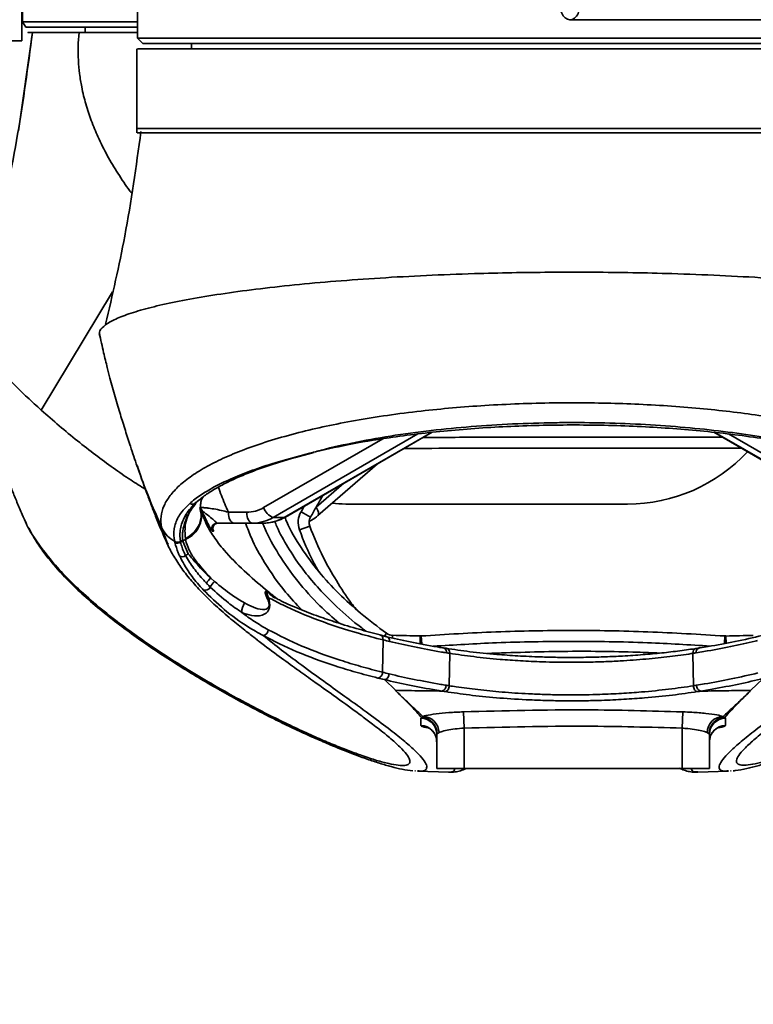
# Model space of a CAD drawing. Header units: millimetres. Extents: x -8713 to 3261, y -18743 to -8704.
# Tile 7 of 133: x -4167 to -4032, y -15244 to -15063. Entities that reach past the tile are written whole.
import ezdxf

# ---------------------------------------------------------------- set-up
doc = ezdxf.new("R2010")
doc.units = ezdxf.units.MM
doc.header["$LTSCALE"] = 10
doc.header["$PDSIZE"] = -1
doc.linetypes.add('CENTER', pattern=[50.8, 31.75, -6.35, 6.35, -6.35])
doc.linetypes.add('CENTER2', pattern=[1.125, 0.75, -0.125, 0.125, -0.125])
doc.layers.get('Defpoints').update_dxf_attribs({"true_color": 0x5e5e5e})
doc.layers.add('2细线层', color=4, linetype='Continuous', lineweight=13)
doc.layers.add('中心线层', color=1, linetype='CENTER')
doc.layers.add('细实线层', color=7, linetype='Continuous')
doc.dimstyles.new('ISO-25', dxfattribs={"dimscale": 20, "dimtxt": 4, "dimasz": 3.05, "dimexe": 3, "dimexo": 0.625, "dimtad": 1, "dimdec": 0, "dimtxsty": 'Standard', "dimcen": 2.5, "dimclrd": 1, "dimclre": 1, "dimclrt": 4, "dimadec": 1, "dimazin": 2, "dimtfac": 1, "dimtdec": 0, "dimtmove": 0, "dimatfit": 0, "dimfxl": 1, "dimarcsym": 0})

# ---------------------------------------------------------------- blocks, each defined once
blk = doc.blocks.new('A$C478771F7')
at = {"layer": '细实线层', "linetype": 'Continuous', "lineweight": 35}
for p, q in [((58.87, -110), (58.87, -97.5)), ((59, -106.5), (59, -97.5)), ((80.1, -101.5), (80.1, -109.5)), ((59, -106.5), (80.1, -106.5)), ((59, -106.5), (59.58, -107.5)), ((159.44, -106.13), (290, -106.13)), ((59.58, -107.5), (80.1, -107.5)), ((70.5, -108.5), (70.5, -107.5)), ((47.65, -110), (58.87, -110)), ((60.86, -108.5), (58.25, -126.5)), ((80.1, -109.5), (81.1, -110.5)), ((80.1, -109.5), (228.89, -109.5)), ((80, -111.5), (80, -126.12)), ((81.1, -110.5), (228.89, -110.5)), ((90, -110.5), (90, -111.5)), ((80.07, -126.12), (80.08, -126.12)), ((163.7, -152.46), (155.7, -152.47)), ((75.53, -156.08), (62.43, -177.76)), ((131.54, -182.12), (105.01, -197.44)), ((107.01, -197.44), (134, -181.86)), ((107.23, -197.39), (134.15, -181.84)), ((185.84, -181.84), (212.77, -197.39)), ((186, -181.86), (212.99, -197.44)), ((214.99, -197.44), (188.48, -182.14)), ((103.23, -195.66), (125.11, -183.03)), ((109.08, -186.45), (112, -185.68)), ((111.72, -185.67), (112.21, -185.56)), ((111.99, -185.68), (112.43, -185.57)), ((113.18, -197.11), (124.13, -187.63)), ((112.88, -195.6), (117.97, -191.19)), ((170, -195), (118.28, -195)), ((91.52, -195.66), (91.67, -196.32)), ((91.65, -195.79), (91.61, -195.64)), ((96.76, -196.5), (100.13, -196.5)), ((110.1, -196.41), (110.67, -195.41)), ((111.83, -197.4), (110.1, -196.41)), ((101.13, -198.5), (97.76, -198.5)), ((103.13, -198.5), (101.13, -198.5)), ((105.01, -197.44), (107.01, -197.44)), ((84.51, -199.28), (84.51, -199.27)), ((109.8, -199.72), (111.69, -199.05)), ((85.7, -202.37), (85.48, -201.97)), ((86.94, -202.02), (86.91, -201.88)), ((86.95, -202.05), (86.94, -202.02)), ((88.39, -201.62), (87.98, -201.84)), ((88.01, -201.98), (87.98, -201.84)), ((88.41, -201.76), (88.01, -201.98)), ((88.01, -202.01), (88.01, -201.98)), ((88.92, -201.53), (88.41, -201.76)), ((88.41, -201.8), (89.4, -204.14)), ((93.53, -208.57), (94.23, -209.2)), ((105.3, -212.2), (105.17, -212.13)), ((125.14, -219.93), (125.04, -225.86)), ((125.4, -219.23), (125.78, -218.71)), ((125.53, -219.3), (125.74, -219.33)), ((126.88, -219.58), (126.9, -219.09)), ((131.93, -220.63), (131.96, -219.21)), ((132.25, -220.69), (132.15, -219.21)), ((187.75, -220.58), (187.85, -219.21)), ((188.07, -220.53), (188.04, -219.21)), ((136.79, -221.47), (136.2, -221.38)), ((183.14, -221.39), (182.56, -221.48)), ((137.37, -222.39), (137.29, -228.34)), ((181.99, -222.4), (182.06, -228.35)), ((127.4, -229.18), (125.39, -227.21)), ((192.6, -229.18), (194.79, -227.04)), ((132.06, -234.28), (132.18, -234.15)), ((132.18, -234.15), (132.46, -233.97)), ((140, -236.12), (139.89, -233.13)), ((180, -236.12), (180.11, -233.13)), ((187.82, -234.15), (187.94, -234.28)), ((140, -236.12), (140, -243.5)), ((180, -243.5), (180, -236.12)), ((135.07, -237.14), (135, -237.27)), ((135, -243.5), (135, -237.27)), ((135.41, -236.94), (135.07, -237.14)), ((185, -237.27), (184.93, -237.14)), ((185, -237.27), (185, -243.5)), ((140, -243.5), (135, -243.5)), ((140, -243.5), (180, -243.5)), ((140.29, -243.58), (140.45, -243.5)), ((179.51, -243.49), (179.68, -243.58)), ((179.72, -243.52), (179.7, -243.51)), ((185, -243.5), (180, -243.5)), ((131.08, -243.96), (130.98, -243.96)), ((131.76, -243.98), (131.43, -243.97)), ((131.43, -244.02), (137.19, -244.19)), ((137.17, -244.17), (137.19, -244.17)), ((182.86, -244.19), (188.52, -244.03)), ((188.51, -243.97), (188.21, -243.98)), ((188.99, -243.96), (188.86, -243.96))]:
    blk.add_line(p, q, dxfattribs=at)
at = {"layer": '细实线层', "linetype": 'Continuous', "lineweight": 35, "flags": 128}
for points in [[(96.76, -196.5), (96.78, -196.89), (96.84, -197.27), (96.93, -197.61), (97.06, -197.91), (97.21, -198.16), (97.38, -198.35), (97.57, -198.46), (97.76, -198.5)], [(100.13, -196.5), (100.15, -196.89), (100.21, -197.27), (100.3, -197.61), (100.43, -197.91), (100.58, -198.16), (100.75, -198.35), (100.94, -198.46), (101.13, -198.5)], [(113.19, -197.11), (113.22, -197.08), (113.3, -196.93), (113.32, -196.73), (113.28, -196.49), (113.2, -196.21), (113.06, -195.91), (112.88, -195.6)], [(107.01, -197.44), (107.19, -197.41), (107.23, -197.39)], [(85.48, -201.97), (85.46, -201.94), (84.51, -199.27), (84.51, -199.27), (84.51, -199.27)], [(136.04, -221.38), (136.19, -221.39), (136.2, -221.39)], [(183.31, -221.39), (183.17, -221.39), (183.14, -221.4)]]:
    blk.add_lwpolyline(points, dxfattribs=at)
at = {"layer": '细实线层', "linetype": 'Continuous', "lineweight": 35}
for centre, radius, start, end in [((111.87, -185.24), 0.449, 251.0606, 285.4631), ((170, -165), 30, 270, 317.1642), ((90.15, -194.1), 0.917, 239.0013, 327.2846), ((118.28, -175), 20, 262.8703, 270), ((100.11, -190.31), 6.19, 270.2035, 300.2919), ((105.84, -194.84), 2.73, 197.2946, 252.2469), ((113.57, -198.39), 4, 150.3137, 199.504), ((90.58, -199.37), 2.69, 115.1492, 134.5932), ((94.91, -199.5), 1, 90.0407, 208.3351), ((94.7, -199.5), 0.999, 90.0054, 136.1875), ((101.11, -190.77), 7.73, 270.2035, 300.2919), ((103.11, -190.77), 7.73, 270.2035, 300.2919), ((113.57, -198.39), 2, 150.3137, 199.504), ((94.7, -199.5), 1, 136.1909, 207.9856), ((87.45, -201.15), 1.03, 241.0754, 303.123), ((89.65, -204.62), 3.08, 113.7758, 122.1549), ((90.89, -206.92), 3.15, 118.2285, 128.5643), ((88.3, -203.64), 1.03, 242.3951, 307.2471), ((95.54, -211.06), 3.2, 128.881, 151.1619), ((96.33, -211.62), 3.2, 130.9469, 154.2633), ((92.52, -209.78), 1.03, 249.0762, 333.6089), ((102.4, -214.86), 3.17, 147.0769, 180.6733), ((105.45, -212.63), 1.47, 160.329, 176.2881), ((103.03, -218.07), 1.05, 275.3173, 359.4285), ((126.95, -217.09), 2, 234.12, 268.5591), ((160.01, 1097.5), 1317, 268.55911, 268.77951), ((132, -217.21), 2, 268.7795, 274.0909), ((188, -217.21), 2, 265.9092, 271.2205), ((159.99, 1097.49), 1317, 271.22049, 271.43888), ((135.92, -222.21), 0.863, 353.978, 71.6734), ((183.44, -222.21), 0.869, 110.092, 185.8818), ((135.69, -228.32), 1.02, 284.4097, 4.2426), ((183.66, -228.33), 1.02, 175.7182, 255.5049), ((132.01, -237.27), 2.99, 0.1268, 88.9282), ((132.04, -237.18), 3.03, 0.7653, 87.4433), ((132.37, -237), 3.04, 1.1075, 88.4093), ((187.63, -237), 3.04, 91.591, 178.8925), ((187.96, -237.18), 3.03, 92.5569, 179.2347), ((187.99, -237.27), 2.99, 91.0718, 179.8732), ((132.01, -238.63), 2.99, 0.1031, 88.7828), ((187.99, -238.63), 2.99, 91.2172, 179.8969)]:
    blk.add_arc(centre, radius, start, end, dxfattribs=at)
blk.add_ellipse((159.44, -103.88), major_axis=(0, 2.25), ratio=0.763039, start_param=1.533344, end_param=4.712422, dxfattribs=at)
for points, knots in [([(60.82, -108.5), (59.99, -114.72), (58.33, -127.22), (54.66, -144.58), (51.46, -155.57), (50.03, -160.47)], [0, 0, 0, 0, 0.353843, 0.711855, 1, 1, 1, 1]), ([(60.86, -108.5), (60.61, -108.5), (60.12, -108.5), (59.93, -108.5), (60.09, -108.5), (60.76, -108.5), (60.92, -108.5)], [0, 0, 0, 0, 0.252829, 0.505581, 0.884682, 1, 1, 1, 1]), ([(69.37, -108.5), (68.77, -108.5), (66.98, -108.5), (64.52, -108.5), (62.21, -108.5), (61.31, -108.5), (60.86, -108.5)], [0, 0, 0, 0, 0.142886, 0.428578, 0.714284, 1, 1, 1, 1]), ([(78.98, -137.91), (78.86, -137.76), (78.05, -136.69), (76.56, -134.46), (74.62, -131.23), (72.98, -127.99), (71.65, -124.83), (70.63, -121.82), (69.91, -118.91), (69.45, -116.18), (69.22, -113.71), (69.16, -111.15), (69.3, -109.36), (69.37, -108.5)], [0, 0, 0, 0, 0.030438, 0.212318, 0.377909, 0.526109, 0.635635, 0.732037, 0.815268, 0.869409, 0.91718, 0.959948, 1, 1, 1, 1]), ([(80.1, -108.5), (78.3, -108.5), (74.19, -108.5), (71.1, -108.5), (69.37, -108.5)], [0, 0, 0, 0, 0.438663, 1, 1, 1, 1]), ([(80.08, -111.5), (80.1, -111.5), (80.14, -111.5), (81.28, -111.5), (83.3, -111.5), (86.21, -111.5), (89.94, -111.5), (94.47, -111.5), (99.74, -111.5), (105.69, -111.5), (112.25, -111.5), (119.36, -111.5), (126.92, -111.5), (134.86, -111.5), (143.08, -111.5), (151.49, -111.5), (160, -111.5), (168.51, -111.5), (176.92, -111.5), (185.14, -111.5), (193.08, -111.5), (200.64, -111.5), (207.75, -111.5), (214.31, -111.5), (220.25, -111.5), (225.18, -111.5), (227.76, -111.5), (228.89, -111.5)], [0, 0, 0, 0, 0.031348, 0.072098, 0.11285, 0.153603, 0.194356, 0.235108, 0.275858, 0.316608, 0.357358, 0.398109, 0.438862, 0.479615, 0.520367, 0.561118, 0.601868, 0.642617, 0.683368, 0.72412, 0.764874, 0.805626, 0.846378, 0.887128, 0.927877, 0.968628, 1, 1, 1, 1]), ([(80, -126.12), (80, -126.25), (80, -126.5), (79.97, -126.75), (79.95, -126.88)], [0, 0, 0, 0, 0.500289, 1, 1, 1, 1]), ([(80.08, -126.12), (80.1, -126.12), (80.14, -126.12), (81.28, -126.12), (83.3, -126.12), (86.21, -126.12), (89.94, -126.12), (94.47, -126.12), (99.74, -126.12), (105.69, -126.12), (112.25, -126.12), (119.36, -126.12), (126.92, -126.12), (134.86, -126.12), (143.08, -126.12), (151.49, -126.12), (160, -126.12), (168.51, -126.12), (176.92, -126.12), (185.14, -126.12), (193.08, -126.12), (200.64, -126.12), (207.75, -126.12), (214.31, -126.12), (220.25, -126.12), (225.18, -126.12), (227.76, -126.12), (228.89, -126.12)], [0, 0, 0, 0, 0.0313475, 0.0720981, 0.1128501, 0.153603, 0.1943558, 0.2351076, 0.2758579, 0.3166075, 0.3573576, 0.3981091, 0.4388617, 0.4796147, 0.520367, 0.5611178, 0.6018676, 0.6426174, 0.6833682, 0.7241205, 0.7648735, 0.8056262, 0.8463776, 0.8871277, 0.9278773, 0.9686277, 1, 1, 1, 1]), ([(80.73, -126.65), (79.84, -133.06), (78.18, -144.95), (75.49, -156.63), (74.25, -162.02)], [0, 0, 0, 0, 0.539582, 1, 1, 1, 1]), ([(80.81, -126.88), (80.58, -126.88), (80, -126.88), (80.01, -126.88), (80.02, -126.88)], [0, 0, 0, 0, 0.3866626, 1, 1, 1, 1]), ([(228.89, -126.88), (227.77, -126.88), (225.2, -126.88), (220.28, -126.88), (214.35, -126.88), (207.77, -126.88), (200.67, -126.88), (193.1, -126.88), (185.16, -126.88), (176.93, -126.88), (168.51, -126.88), (160, -126.88), (151.49, -126.88), (143.07, -126.88), (134.84, -126.88), (126.9, -126.88), (119.33, -126.88), (112.23, -126.88), (105.66, -126.88), (99.7, -126.88), (94.43, -126.88), (89.9, -126.88), (86.15, -126.88), (83.29, -126.88), (81.48, -126.88), (80.98, -126.88), (80.81, -126.88)], [0, 0, 0, 0, 0.03273, 0.075753, 0.118774, 0.161797, 0.20482, 0.247845, 0.290871, 0.333895, 0.376918, 0.41994, 0.462962, 0.505985, 0.54901, 0.592035, 0.63506, 0.678084, 0.721106, 0.764128, 0.807151, 0.850175, 0.8932, 0.936225, 0.979249, 1, 1, 1, 1]), ([(155.7, -152.47), (153.38, -152.49), (148.75, -152.54), (141.17, -152.73), (133.04, -153.04), (124.53, -153.51), (116.41, -154.09), (108.78, -154.78), (101.71, -155.57), (95.29, -156.45), (89.57, -157.39), (84.63, -158.39), (80.51, -159.44), (77.26, -160.51), (74.88, -161.59), (73.52, -162.67), (72.98, -163.44), (73.17, -163.85), (73.2, -163.9)], [0, 0, 0, 0, 0.052051, 0.104101, 0.172208, 0.240315, 0.308422, 0.376529, 0.444637, 0.512744, 0.580852, 0.64896, 0.717068, 0.785176, 0.853284, 0.921392, 0.9895, 1, 1, 1, 1]), ([(246.8, -163.9), (246.83, -163.85), (247.02, -163.44), (246.48, -162.67), (245.12, -161.59), (242.74, -160.51), (239.49, -159.44), (235.37, -158.39), (230.43, -157.39), (224.71, -156.45), (218.29, -155.57), (211.22, -154.78), (203.59, -154.09), (195.47, -153.51), (186.96, -153.04), (178.73, -152.73), (170.96, -152.53), (166.12, -152.49), (163.7, -152.46)], [0, 0, 0, 0, 0.010458, 0.07826, 0.146062, 0.213864, 0.281666, 0.349468, 0.41727, 0.485072, 0.552874, 0.620675, 0.688477, 0.756278, 0.824079, 0.89188, 0.94594, 1, 1, 1, 1]), ([(73.09, -163.69), (73.35, -164.87), (73.81, -166.97), (74.48, -169.7), (75.02, -171.82), (75.5, -173.6), (75.98, -175.31), (76.46, -176.98), (76.93, -178.53), (77.4, -180.03), (78.03, -182.05), (78.89, -184.78), (79.61, -186.86), (80.03, -188.06)], [0, 0, 0, 0, 0.1381549, 0.2451713, 0.3214596, 0.3878352, 0.4559424, 0.5240858, 0.5861602, 0.641754, 0.7033846, 0.828994, 1, 1, 1, 1]), ([(62.43, -177.76), (61.57, -176.97), (59.81, -175.38), (57.31, -172.97), (55.76, -171.38), (54.97, -170.57)], [0, 0, 0, 0, 0.319757, 0.652443, 1, 1, 1, 1]), ([(84.51, -199.28), (84.51, -199.28), (84.36, -198.61), (84.3, -197.28), (84.84, -195.34), (85.99, -193.45), (87.68, -191.62), (89.95, -189.82), (92.8, -188.07), (96.18, -186.39), (100.1, -184.8), (104.58, -183.28), (109.48, -181.91), (114.65, -180.7), (120.07, -179.64), (125.89, -178.7), (131.88, -177.94), (137.87, -177.34), (143.88, -176.89), (150.07, -176.58), (155.55, -176.44), (160.92, -176.41), (166.16, -176.47), (172.15, -176.68), (178.1, -177.02), (183.9, -177.5), (189.46, -178.1), (194.8, -178.81), (199.95, -179.65), (204.87, -180.6), (209.48, -181.66), (213.8, -182.81), (217.8, -184.06), (221.49, -185.42), (224.8, -186.86), (227.74, -188.38), (230.25, -189.97), (232.38, -191.68), (234.04, -193.48), (235.18, -195.38), (235.7, -197.32), (235.63, -198.63), (235.49, -199.28), (235.49, -199.28)], [0, 0, 0, 0, 0, 0.029592, 0.059412, 0.08694, 0.114468, 0.142765, 0.17106, 0.198662, 0.226263, 0.254762, 0.283258, 0.309119, 0.334979, 0.361703, 0.388427, 0.41244, 0.436453, 0.461214, 0.485974, 0.500751, 0.524009, 0.547266, 0.571207, 0.595148, 0.618175, 0.641201, 0.664854, 0.688507, 0.712122, 0.735738, 0.759954, 0.784171, 0.809129, 0.834088, 0.859655, 0.885223, 0.913505, 0.941788, 0.970894, 1, 1, 1, 1, 1]), ([(81.56, -192.31), (80.67, -191.75), (78.78, -190.57), (75.67, -188.42), (72.38, -186), (69.04, -183.4), (65.67, -180.62), (63.52, -178.72), (62.43, -177.76)], [0, 0, 0, 0, 0.149238, 0.31627, 0.481256, 0.649001, 0.821313, 1, 1, 1, 1]), ([(208.28, -185.67), (206.18, -185.12), (202.27, -184.1), (195.81, -182.86), (189.29, -181.87), (182.37, -181.07), (175.15, -180.49), (167.72, -180.14), (161.51, -180.03), (155.23, -180.08), (148.88, -180.27), (141.28, -180.75), (133.73, -181.48), (126.38, -182.49), (119.37, -183.77), (114.59, -184.88), (112.17, -185.54), (111.72, -185.67)], [0, 0, 0, 0, 0.080479, 0.149719, 0.219161, 0.288387, 0.35829, 0.428417, 0.498315, 0.53118, 0.603413, 0.675897, 0.748137, 0.826132, 0.90443, 0.98245, 1, 1, 1, 1]), ([(112.21, -185.56), (114.31, -185.07), (118.69, -184.04), (125.29, -182.94), (131.48, -182.11), (136.99, -181.52), (142.7, -181.05), (148.56, -180.72), (154.48, -180.53), (160.46, -180.47), (166.5, -180.55), (172.49, -180.77), (178.35, -181.13), (184.07, -181.62), (189.68, -182.25), (195.72, -183.1), (201.83, -184.16), (205.77, -185.08), (207.65, -185.53)], [0, 0, 0, 0, 0.078835, 0.16499, 0.220843, 0.276695, 0.334129, 0.391562, 0.448117, 0.504672, 0.562914, 0.621157, 0.677895, 0.734634, 0.793039, 0.851444, 0.929103, 1, 1, 1, 1]), ([(132.51, -182.79), (134.73, -182.78), (143.93, -182.73), (162.23, -182.71), (178.31, -182.73), (187.41, -182.75)], [0, 0, 0, 0, 0.121347, 0.5028, 1, 1, 1, 1]), ([(54.46, -185.45), (54.64, -185.94), (54.98, -186.91), (55.61, -188.62), (56.31, -190.48), (57.1, -192.5), (57.98, -194.66), (58.86, -196.75), (59.47, -198.1), (59.74, -198.69)], [0, 0, 0, 0, 0.160123, 0.310914, 0.455327, 0.596841, 0.73917, 0.885902, 1, 1, 1, 1]), ([(89.67, -194.88), (90.3, -194.38), (91.57, -193.35), (94.1, -191.86), (97.11, -190.39), (100.64, -188.97), (105.34, -187.35), (109.31, -186.3), (111.72, -185.67)], [0, 0, 0, 0, 0.146843, 0.298134, 0.449424, 0.605108, 0.760789, 1, 1, 1, 1]), ([(190.88, -184.75), (180.62, -184.74), (163.39, -184.71), (142.77, -184.73), (132.4, -184.79), (129.02, -184.81)], [0, 0, 0, 0, 0.497267, 0.835698, 1, 1, 1, 1]), ([(90.84, -194.74), (91.14, -194.47), (91.87, -193.82), (93.37, -192.78), (95.29, -191.65), (97.51, -190.54), (99.99, -189.46), (102.73, -188.42), (105.75, -187.42), (107.87, -186.77), (109.05, -186.46), (109.08, -186.45)], [0, 0, 0, 0, 0.090926, 0.221185, 0.351192, 0.481056, 0.610719, 0.740011, 0.868106, 0.997218, 1, 1, 1, 1]), ([(79.99, -187.95), (80.17, -188.46), (80.53, -189.45), (81.15, -191.21), (81.85, -193.13), (82.64, -195.25), (83.53, -197.54), (84.53, -199.98), (85.25, -201.59), (85.62, -202.4)], [0, 0, 0, 0, 0.152823, 0.30009, 0.44174, 0.579044, 0.715003, 0.854529, 1, 1, 1, 1]), ([(84.51, -199.27), (83.15, -196.17), (81.54, -192.48), (80.28, -188.66), (80.08, -188.05)], [0, 0, 0, 0, 0.840787, 1, 1, 1, 1]), ([(94.93, -191.89), (95.3, -192.92), (95.86, -194.48), (96.53, -195.98), (96.76, -196.5)], [0, 0, 0, 0, 0.657222, 1, 1, 1, 1]), ([(86.91, -201.88), (86.87, -201.69), (86.69, -200.72), (86.81, -199.04), (87.71, -196.87), (89.02, -195.55), (89.67, -194.88)], [0, 0, 0, 0, 0.079575, 0.398294, 0.697407, 1, 1, 1, 1]), ([(88.69, -197.45), (88.79, -197.26), (89.31, -196.3), (90.2, -195.35), (90.92, -194.59)], [0, 0, 0, 0, 0.194544, 1, 1, 1, 1]), ([(91.02, -194.59), (90.46, -195.33), (89.85, -196.11), (89.46, -196.88), (89.43, -196.93)], [0, 0, 0, 0, 0.9389245, 1, 1, 1, 1]), ([(91.77, -196.3), (91.74, -196.1), (91.65, -195.54), (91.67, -194.89), (91.78, -194.37), (91.88, -194.06), (92.05, -193.8), (92.11, -193.7)], [0, 0, 0, 0, 0.148563, 0.423911, 0.701759, 0.891239, 1, 1, 1, 1]), ([(114.09, -193.43), (113.7, -194.11), (112.95, -195.43), (112.2, -196.76), (111.83, -197.4)], [0, 0, 0, 0, 0.517433, 1, 1, 1, 1]), ([(91.67, -196.32), (91.71, -196.5), (91.91, -197.27), (91.52, -198.7), (90.54, -200.34), (89.44, -201), (88.88, -201.33)], [0, 0, 0, 0, 0.091083, 0.394055, 0.697028, 1, 1, 1, 1]), ([(88.92, -201.53), (89.47, -201.2), (90.58, -200.54), (91.58, -198.9), (91.97, -197.23), (91.68, -196.22), (91.56, -195.81)], [0, 0, 0, 0, 0.2701392, 0.5402783, 0.8104175, 1, 1, 1, 1]), ([(91.66, -195.73), (91.68, -195.7), (91.71, -195.65), (92.14, -195.64), (92.65, -195.69), (93.3, -195.77), (94.15, -195.9), (95.5, -196.17), (96.34, -196.39), (96.76, -196.5)], [0, 0, 0, 0, 0.113374, 0.251431, 0.399087, 0.403829, 0.582656, 0.787474, 1, 1, 1, 1]), ([(93.81, -199.97), (93.78, -199.94), (93.72, -199.87), (93.4, -199.32), (92.88, -198.35), (92.25, -197.02), (91.84, -196.13), (91.66, -195.73), (91.66, -195.73)], [0, 0, 0, 0, 0.139634, 0.279411, 0.502318, 0.750907, 0.998429, 1, 1, 1, 1]), ([(91.66, -195.73), (91.66, -195.73), (91.68, -195.76), (91.72, -195.84), (91.81, -195.98), (91.99, -196.22), (92.5, -196.69), (93.41, -197.35), (94.2, -198.05), (94.5, -198.34), (94.64, -198.47), (94.67, -198.48), (94.7, -198.5)], [0, 0, 0, 0, 0.001815, 0.040921, 0.079949, 0.157344, 0.306422, 0.584807, 0.787193, 0.896847, 0.908342, 1, 1, 1, 1]), ([(91.97, -196.86), (91.94, -196.78), (91.87, -196.6), (91.8, -196.36), (91.76, -196.23)], [0, 0, 0, 0, 0.452741, 1, 1, 1, 1]), ([(91.91, -196.54), (92.11, -197.13), (92.66, -198.74), (94.01, -200.98), (96.31, -203.98), (99.64, -207.3), (103.02, -210.26), (104.99, -211.82), (105.7, -212.38)], [0, 0, 0, 0, 0.086479, 0.235196, 0.383863, 0.623162, 0.864241, 1, 1, 1, 1]), ([(59.49, -198.08), (59.55, -198.23), (59.95, -199.33), (61.39, -201.58), (63.67, -204.69), (66.38, -207.76), (70.75, -212.08), (76.83, -217.07), (83.67, -221.82), (89.43, -225.48), (94.29, -228.36), (98.8, -230.88), (102.97, -233.07), (106.8, -234.98), (110.3, -236.64), (113.48, -238.07), (116.37, -239.29), (118.97, -240.32), (121.57, -241.27), (124.04, -242.08), (126.26, -242.67), (127.98, -242.97), (129.24, -242.99), (129.98, -242.72), (130.15, -242.13), (129.72, -241.22), (128.68, -239.98), (126.93, -238.35), (125.14, -236.85), (123.62, -235.7), (123.21, -235.39)], [0, 0, 0, 0, 0.002669, 0.020321, 0.038021, 0.055737, 0.073415, 0.118184, 0.162956, 0.196583, 0.230212, 0.26394, 0.29767, 0.331272, 0.364876, 0.398535, 0.432195, 0.46579, 0.499396, 0.545529, 0.591661, 0.637881, 0.684101, 0.733611, 0.783146, 0.832656, 0.882195, 0.931707, 0.981256, 1, 1, 1, 1]), ([(87.98, -201.84), (87.95, -201.65), (87.86, -201.07), (87.86, -200.11), (88.06, -198.96), (88.38, -198.08), (88.63, -197.57), (88.69, -197.45)], [0, 0, 0, 0, 0.130597, 0.391855, 0.653115, 0.914378, 1, 1, 1, 1]), ([(89.43, -196.93), (89.43, -196.94), (89.18, -197.39), (88.81, -198.22), (88.49, -199.33), (88.35, -200.31), (88.34, -201.04), (88.38, -201.49), (88.39, -201.62)], [0, 0, 0, 0, 0.007953, 0.283947, 0.525511, 0.713588, 0.910494, 1, 1, 1, 1]), ([(88.88, -201.33), (88.81, -200.4), (88.69, -198.92), (89.23, -197.47), (89.43, -196.93)], [0, 0, 0, 0, 0.629589, 1, 1, 1, 1]), ([(93.95, -199.71), (93.95, -199.72), (93.95, -199.73), (93.94, -199.67), (93.92, -199.56), (93.92, -199.36), (93.99, -199.09), (94.17, -198.81), (94.45, -198.59), (94.74, -198.49), (94.92, -198.51), (94.96, -198.51)], [0, 0, 0, 0, 0.076229, 0.155706, 0.224661, 0.317023, 0.451692, 0.602938, 0.765985, 0.934787, 1, 1, 1, 1]), ([(97.76, -198.5), (97.13, -198.5), (96.15, -198.5), (95.08, -198.5), (94.7, -198.5)], [0, 0, 0, 0, 0.643828, 1, 1, 1, 1]), ([(110.22, -214.41), (109.2, -213.34), (106.67, -210.67), (103.61, -206.21), (101.18, -201.94), (100.26, -199.41), (99.92, -198.5)], [0, 0, 0, 0, 0.23124, 0.577942, 0.847026, 1, 1, 1, 1]), ([(103.08, -198.55), (103.2, -198.84), (103.98, -200.8), (106.02, -204.43), (109.39, -209.21), (113.17, -213.42), (115.89, -215.82), (117.08, -216.87)], [0, 0, 0, 0, 0.0405702, 0.2724609, 0.5333543, 0.7944915, 1, 1, 1, 1]), ([(103.13, -198.5), (103.45, -198.49), (104.3, -198.46), (105.64, -198.15), (106.67, -197.71), (107.17, -197.42), (107.23, -197.39)], [0, 0, 0, 0, 0.225069, 0.596868, 0.952575, 1, 1, 1, 1]), ([(121.98, -218.31), (121.31, -217.8), (119.09, -216.11), (115.99, -213.27), (112.7, -209.83), (110.01, -206.55), (107.66, -202.96), (106.05, -200.15), (105.4, -198.49), (105.27, -198.18)], [0, 0, 0, 0, 0.095216, 0.316865, 0.475689, 0.634462, 0.798181, 0.961951, 1, 1, 1, 1]), ([(107.15, -197.48), (107.25, -197.74), (108.02, -199.68), (110.07, -203.04), (113.26, -207.47), (116.96, -211.45), (121.13, -215.22), (124.17, -217.51), (125.78, -218.71)], [0, 0, 0, 0, 0.028884, 0.2193, 0.410516, 0.601223, 0.789248, 1, 1, 1, 1]), ([(111.58, -198.15), (111.73, -198.09), (112.31, -197.84), (112.81, -197.42), (113.18, -197.11)], [0, 0, 0, 0, 0.254739, 1, 1, 1, 1]), ([(196.49, -235.6), (196.18, -235.84), (194.79, -236.89), (193.09, -238.32), (191.33, -239.95), (190.3, -241.18), (189.87, -242.09), (190.05, -242.68), (190.79, -242.94), (192.05, -242.91), (193.79, -242.6), (196.03, -242), (198.78, -241.09), (202.04, -239.87), (205.81, -238.31), (210.15, -236.36), (214.72, -234.16), (219.42, -231.74), (224.13, -229.17), (229.23, -226.19), (234.78, -222.75), (240.68, -218.73), (245.98, -214.68), (250.6, -210.64), (254.33, -206.93), (257.51, -203.1), (259.58, -200.25), (260.14, -198.83), (260.22, -198.61)], [0, 0, 0, 0, 0.014094, 0.064005, 0.113958, 0.163869, 0.21381, 0.26372, 0.313656, 0.360492, 0.407327, 0.454251, 0.501174, 0.547486, 0.593824, 0.640136, 0.686483, 0.723023, 0.759567, 0.796104, 0.832664, 0.869233, 0.90579, 0.928321, 0.950915, 0.973479, 0.99596, 1, 1, 1, 1]), ([(60.18, -199.41), (60.3, -199.67), (60.74, -200.62), (61.83, -202.38), (63.26, -204.36), (65.09, -206.6), (67.39, -209.11), (70.35, -211.93), (73.69, -214.78), (77.24, -217.53), (80.76, -220.09), (84.38, -222.55), (88.06, -224.92), (91.76, -227.15), (95.28, -229.19), (98.74, -231.11), (102.14, -232.92), (105.49, -234.62), (108.68, -236.16), (111.71, -237.56), (114.58, -238.81), (117.26, -239.93), (119.84, -240.95), (122.27, -241.84), (124.57, -242.6), (126.7, -243.22), (128.72, -243.71), (129.98, -243.88), (130.63, -243.97)], [0, 0, 0, 0, 0.005783, 0.02181, 0.038615, 0.054683, 0.079915, 0.107246, 0.13761, 0.170784, 0.203687, 0.237221, 0.275227, 0.313801, 0.352737, 0.391906, 0.434932, 0.478874, 0.523831, 0.569852, 0.616969, 0.665188, 0.714675, 0.76769, 0.821989, 0.878068, 0.93684, 1, 1, 1, 1]), ([(86.91, -201.88), (86.44, -201.57), (85.42, -200.9), (84.83, -199.85), (84.51, -199.28)], [0, 0, 0, 0, 0.457765, 1, 1, 1, 1]), ([(94.03, -199.97), (94.01, -199.97), (93.93, -199.97), (93.86, -199.97), (93.81, -199.97)], [0, 0, 0, 0, 0.367407, 1, 1, 1, 1]), ([(93.95, -199.71), (94, -199.82), (94.05, -199.96), (94.04, -199.97), (94.03, -199.97)], [0, 0, 0, 0, 0.793088, 1, 1, 1, 1]), ([(113.38, -207.44), (113.04, -206.85), (111.61, -204.39), (110.58, -201.74), (109.8, -199.72)], [0, 0, 0, 0, 0.240579, 1, 1, 1, 1]), ([(111.69, -199.05), (112.46, -200.98), (113.85, -204.42), (116.56, -209.06), (118.56, -212.25), (119.89, -213.89), (120.18, -214.26)], [0, 0, 0, 0, 0.354789, 0.637332, 0.919962, 1, 1, 1, 1]), ([(189.34, -243.96), (189.48, -243.94), (190.29, -243.88), (191.76, -243.58), (193.83, -243.06), (196.05, -242.39), (198.48, -241.55), (201.09, -240.56), (203.82, -239.46), (206.7, -238.23), (209.83, -236.82), (213.12, -235.26), (216.57, -233.54), (220.17, -231.65), (223.75, -229.68), (227.4, -227.6), (231.1, -225.38), (235.01, -222.89), (238.77, -220.35), (242.43, -217.73), (246.04, -214.95), (249.55, -211.96), (252.67, -208.96), (255.2, -206.21), (257.32, -203.55), (258.87, -201.31), (259.61, -199.9), (259.87, -199.39)], [0, 0, 0, 0, 0.0133474, 0.0790355, 0.1371109, 0.1918285, 0.2498303, 0.3053959, 0.3537024, 0.4050306, 0.4540901, 0.5019389, 0.548582, 0.594049, 0.6383878, 0.676102, 0.7159395, 0.7554332, 0.7943754, 0.8253203, 0.8578595, 0.8925994, 0.9214059, 0.9460861, 0.9683539, 0.9884859, 1, 1, 1, 1]), ([(85.44, -201.96), (85.54, -202.2), (85.94, -203.18), (86.95, -204.96), (88.46, -207.21), (90.33, -209.53), (92.57, -211.92), (95.18, -214.36), (97.85, -216.62), (100.2, -218.49), (101.51, -219.51), (102.08, -219.95)], [0, 0, 0, 0, 0.029181, 0.120336, 0.22206, 0.33392, 0.458715, 0.599331, 0.756275, 0.893215, 1, 1, 1, 1]), ([(87.98, -201.84), (87.93, -201.87), (87.79, -201.95), (87.53, -202.02), (87.2, -202.01), (87.01, -201.93), (86.91, -201.88)], [0, 0, 0, 0, 0.146285, 0.430857, 0.715428, 1, 1, 1, 1]), ([(88.01, -201.98), (87.95, -202.01), (87.8, -202.09), (87.52, -202.16), (87.27, -202.14), (87.08, -202.08), (87, -202.04), (86.94, -202.02)], [0, 0, 0, 0, 0.16385, 0.463062, 0.762274, 0.828586, 1, 1, 1, 1]), ([(87.83, -204.55), (87.74, -204.35), (87.36, -203.5), (87.13, -202.68), (86.95, -202.05)], [0, 0, 0, 0, 0.233068, 1, 1, 1, 1]), ([(88.92, -204.46), (88.83, -204.27), (88.57, -203.77), (88.24, -202.96), (88.09, -202.33), (88.01, -202.01)], [0, 0, 0, 0, 0.234079, 0.616789, 1, 1, 1, 1]), ([(88.39, -201.62), (88.39, -201.67), (88.4, -201.71), (88.41, -201.76), (88.41, -201.76)], [0, 0, 0, 0, 0.999865, 1, 1, 1, 1]), ([(88.41, -201.76), (88.41, -201.76), (88.41, -201.77), (88.41, -201.79), (88.41, -201.8)], [0, 0, 0, 0, 0.000443, 1, 1, 1, 1]), ([(88.92, -201.53), (88.92, -201.53), (88.91, -201.46), (88.9, -201.4), (88.88, -201.33)], [0, 0, 0, 0, 0.000092, 1, 1, 1, 1]), ([(93.53, -208.57), (92.51, -207.46), (90.98, -205.79), (89.5, -203.47), (89.04, -202.2), (88.92, -201.53), (88.92, -201.53)], [0, 0, 0, 0, 0.498349, 0.7492738, 0.9999978, 1, 1, 1, 1]), ([(89.4, -204.14), (89.94, -204.81), (91.16, -206.31), (92.68, -207.76), (93.53, -208.57)], [0, 0, 0, 0, 0.438722, 1, 1, 1, 1]), ([(92.16, -210.73), (91.97, -210.54), (91.06, -209.54), (89.4, -207.5), (88.38, -205.59), (87.83, -204.55)], [0, 0, 0, 0, 0.10145, 0.507343, 1, 1, 1, 1]), ([(92.74, -209.51), (92.57, -209.34), (91.74, -208.46), (90.68, -207.17), (89.61, -205.64), (89.15, -204.85), (88.92, -204.46)], [0, 0, 0, 0, 0.108686, 0.543503, 0.771679, 1, 1, 1, 1]), ([(93.44, -210.23), (93.27, -210.06), (93.03, -209.82), (92.8, -209.58), (92.74, -209.51)], [0, 0, 0, 0, 0.7233344, 1, 1, 1, 1]), ([(94.23, -209.2), (95.28, -210.08), (97.05, -211.54), (98.96, -212.68), (99.73, -213.14)], [0, 0, 0, 0, 0.596614, 1, 1, 1, 1]), ([(103.13, -219.11), (102.22, -218.61), (99.64, -217.18), (95.85, -214.38), (93.39, -211.95), (92.16, -210.73)], [0, 0, 0, 0, 0.214464, 0.606644, 1, 1, 1, 1]), ([(99.22, -214.9), (98.39, -214.32), (96.32, -212.89), (94.52, -211.22), (93.44, -210.23)], [0, 0, 0, 0, 0.404032, 1, 1, 1, 1]), ([(105.17, -212.13), (105.08, -212.1), (104.66, -211.98), (103.28, -209.98), (104.24, -212.57), (103.75, -211.46), (103.7, -211.55), (103.68, -211.57), (103.68, -211.6), (103.68, -211.61), (103.69, -211.64), (103.7, -211.66), (103.71, -211.69), (103.76, -211.77), (103.88, -211.93), (103.99, -212.05), (104.06, -212.13)], [0, 0, 0, 0, 0.13042, 0.608396, 0.697858, 0.813748, 0.835971, 0.847104, 0.851911, 0.856774, 0.859611, 0.86245, 0.866455, 0.873972, 0.906492, 1, 1, 1, 1]), ([(103.98, -212.53), (103.93, -212.42), (103.84, -212.22), (103.71, -211.92), (103.62, -211.68), (103.58, -211.54), (103.55, -211.43), (103.53, -211.36), (103.51, -211.25), (103.51, -211.09), (103.59, -211.03), (103.85, -211.07), (104.39, -211.44), (105.01, -211.93), (105.34, -212.19)], [0, 0, 0, 0, 0.043344, 0.075657, 0.091878, 0.103124, 0.108888, 0.124211, 0.12745, 0.159568, 0.2477, 0.340054, 0.64456, 1, 1, 1, 1]), ([(104.06, -212.13), (104.14, -212.35), (104.25, -212.68), (104.34, -213.21), (104.36, -213.62), (104.31, -214.01), (104.18, -214.43), (103.9, -214.87), (103.47, -215.2), (102.5, -215.56), (101.04, -215.57), (99.83, -215.12), (99.22, -214.9)], [0, 0, 0, 0, 0.047302, 0.070424, 0.093751, 0.113935, 0.141848, 0.193148, 0.276771, 0.360795, 0.679871, 1, 1, 1, 1]), ([(99.73, -213.14), (100.27, -213.42), (101.35, -213.99), (102.76, -214.38), (103.7, -214.34), (104.09, -214.02), (104.2, -213.79), (104.23, -213.63), (104.24, -213.51), (104.23, -213.4), (104.21, -213.21), (104.14, -212.89), (104.04, -212.68), (103.98, -212.53)], [0, 0, 0, 0, 0.335171, 0.671686, 0.840001, 0.886885, 0.909148, 0.919564, 0.923287, 0.931807, 0.939476, 0.95754, 1, 1, 1, 1]), ([(125.14, -219.93), (125.14, -219.93), (123.64, -219.55), (119.43, -218.43), (113.18, -216.36), (107.8, -214.1), (104.94, -212.6), (104.06, -212.13)], [0, 0, 0, 0, 0.000001, 0.176737, 0.513686, 0.850169, 1, 1, 1, 1]), ([(105.17, -212.13), (105.14, -212.11), (105.1, -212.09), (105.11, -212.1), (105.11, -212.1)], [0, 0, 0, 0, 0.911943, 1, 1, 1, 1]), ([(116.19, -216.59), (115.09, -216.22), (112.67, -215.42), (109.35, -214.09), (106.84, -212.99), (105.58, -212.32), (105.31, -212.18)], [0, 0, 0, 0, 0.274302, 0.601063, 0.915403, 1, 1, 1, 1]), ([(99.22, -214.9), (99.98, -215.46), (101.52, -216.59), (103.22, -217.58), (104.08, -218.08)], [0, 0, 0, 0, 0.4911679, 1, 1, 1, 1]), ([(124.62, -219.01), (123.32, -218.67), (120.55, -217.94), (117.75, -217.12), (116.32, -216.63), (116.19, -216.59)], [0, 0, 0, 0, 0.447058, 0.948482, 1, 1, 1, 1]), ([(104.08, -218.08), (106.09, -219.09), (110.09, -221.13), (115.93, -223.25), (120.97, -224.81), (123.69, -225.51), (125.04, -225.86)], [0, 0, 0, 0, 0.336785, 0.67341, 0.836584, 1, 1, 1, 1]), ([(132.15, -219.21), (136.71, -218.92), (145.86, -218.36), (159.73, -218.13), (173.74, -218.34), (183.15, -218.92), (187.85, -219.21)], [0, 0, 0, 0, 0.2462249, 0.4927526, 0.7463906, 1, 1, 1, 1]), ([(188.21, -243.98), (188.01, -243.99), (187.34, -244.03), (186.88, -243.72), (186.71, -243.12), (187.17, -242.19), (188.23, -240.93), (189.93, -239.33), (192.32, -237.35), (195.45, -234.95), (198.97, -232.37), (202.63, -229.74), (206.2, -227.18), (209.93, -224.45), (213.73, -221.63), (216.24, -219.61), (217.5, -218.6)], [0, 0, 0, 0, 0.036763, 0.123724, 0.210685, 0.297661, 0.384637, 0.471656, 0.558673, 0.645787, 0.732897, 0.791115, 0.849343, 0.907556, 0.953778, 1, 1, 1, 1]), ([(123.21, -235.39), (122.58, -234.9), (120.92, -233.63), (117.31, -231.02), (113.18, -228.07), (109.33, -225.32), (106.07, -222.93), (103.54, -221.11), (102.01, -219.9), (101.82, -219.74)], [0, 0, 0, 0, 0.1466479, 0.3828934, 0.6189839, 0.7372914, 0.8555964, 0.9821366, 1, 1, 1, 1]), ([(124.18, -226.92), (122.82, -226.56), (120.09, -225.86), (115.02, -224.29), (109.16, -222.17), (105.14, -220.13), (103.13, -219.11)], [0, 0, 0, 0, 0.163282, 0.326831, 0.663383, 1, 1, 1, 1]), ([(103.13, -219.11), (104.27, -220.02), (106.56, -221.84), (110.15, -224.52), (113.79, -227.18), (117.36, -229.74), (121.02, -232.37), (124.52, -234.95), (127.65, -237.35), (130.04, -239.33), (131.73, -240.93), (132.79, -242.19), (133.25, -243.12), (133.07, -243.72), (132.62, -244.03), (131.95, -243.99), (131.76, -243.98)], [0, 0, 0, 0, 0.042742, 0.085484, 0.144224, 0.202978, 0.261722, 0.34962, 0.437522, 0.525326, 0.613132, 0.700894, 0.788656, 0.876403, 0.96415, 1, 1, 1, 1]), ([(125.75, -219.31), (125.49, -219.25), (125.08, -219.16), (124.69, -219.06), (124.54, -219.02)], [0, 0, 0, 0, 0.626325, 1, 1, 1, 1]), ([(124.61, -219.05), (124.62, -219.05), (124.74, -219.07), (124.92, -219.24), (125.11, -219.54), (125.13, -219.8), (125.14, -219.93)], [0, 0, 0, 0, 0.023391, 0.348927, 0.674464, 1, 1, 1, 1]), ([(126.35, -220.22), (125.95, -220.13), (125.54, -220.03), (125.14, -219.93), (125.14, -219.93)], [0, 0, 0, 0, 0.999973, 1, 1, 1, 1]), ([(125.53, -219.3), (125.53, -219.3), (125.53, -219.3), (127, -219.65), (130.05, -220.32), (133.66, -220.99), (135.73, -221.33), (136.04, -221.38), (136.04, -221.38)], [0, 0, 0, 0, 0.000003, 0.001621, 0.460198, 0.919268, 0.999997, 1, 1, 1, 1]), ([(125.74, -219.33), (125.78, -219.34), (125.92, -219.35), (126.13, -219.53), (126.32, -219.84), (126.34, -220.09), (126.35, -220.22)], [0, 0, 0, 0, 0.099822, 0.399881, 0.699941, 1, 1, 1, 1]), ([(136.78, -222.3), (136.47, -222.25), (134.42, -221.91), (130.82, -221.24), (127.84, -220.56), (126.35, -220.22)], [0, 0, 0, 0, 0.080516, 0.539195, 1, 1, 1, 1]), ([(185.21, -221.07), (181.36, -220.83), (172.83, -220.32), (159.73, -220.14), (146.62, -220.34), (138.22, -220.85), (134.36, -221.09)], [0, 0, 0, 0, 0.2271567, 0.5036025, 0.7719813, 1, 1, 1, 1]), ([(193.82, -220.05), (193.69, -220.08), (192.12, -220.46), (188.96, -221.16), (185.26, -221.86), (183.04, -222.23), (182.57, -222.3)], [0, 0, 0, 0, 0.0388074, 0.4628159, 0.8865169, 1, 1, 1, 1]), ([(183.31, -221.39), (183.31, -221.39), (183.79, -221.31), (186.02, -220.94), (189.91, -220.21), (193.07, -219.51), (194.65, -219.12), (194.65, -219.12)], [0, 0, 0, 0, 0.000003, 0.113788, 0.53782, 0.999997, 1, 1, 1, 1]), ([(136.64, -221.48), (138.09, -221.69), (141.01, -222.11), (145.45, -222.56), (149.82, -222.87), (153.47, -223.04), (156.81, -223.13), (159.73, -223.15), (162.82, -223.12), (165.98, -223.04), (169.39, -222.88), (172.85, -222.64), (176.33, -222.32), (179.63, -221.94), (181.69, -221.64), (182.72, -221.48)], [0, 0, 0, 0, 0.115114, 0.231377, 0.313105, 0.396497, 0.447787, 0.500349, 0.554646, 0.615639, 0.678146, 0.757178, 0.8363, 0.918136, 1, 1, 1, 1]), ([(144.25, -222.41), (148.88, -222.25), (158.07, -221.94), (168.62, -222.04), (174.52, -222.29), (175.86, -222.35)], [0, 0, 0, 0, 0.440144, 0.872399, 1, 1, 1, 1]), ([(182.72, -221.48), (182.64, -221.49), (182.47, -221.49), (182.28, -221.62), (182.14, -221.79), (182.05, -221.96), (182, -222.16), (181.99, -222.32), (181.99, -222.4)], [0, 0, 0, 0, 0.200959, 0.434133, 0.563413, 0.700822, 0.846352, 1, 1, 1, 1]), ([(137.37, -222.39), (137.37, -222.39), (137.17, -222.36), (136.98, -222.33), (136.78, -222.3)], [0, 0, 0, 0, 0.000068, 1, 1, 1, 1]), ([(181.99, -222.4), (181.99, -222.4), (181.89, -222.41), (180.52, -222.63), (177.78, -223), (173.46, -223.46), (169.36, -223.76), (165.67, -223.94), (162.66, -224.02), (159.73, -224.05), (156.99, -224.03), (153.81, -223.94), (150.28, -223.78), (146.04, -223.47), (141.69, -223.02), (138.77, -222.61), (137.37, -222.39), (137.37, -222.39)], [0, 0, 0, 0, 0.000001, 0.008323, 0.114187, 0.220163, 0.325466, 0.386373, 0.447156, 0.499643, 0.550098, 0.600633, 0.682838, 0.765259, 0.882551, 0.999999, 1, 1, 1, 1]), ([(182.57, -222.3), (182.38, -222.34), (182.18, -222.37), (181.99, -222.4), (181.99, -222.4)], [0, 0, 0, 0, 0.9999322, 1, 1, 1, 1]), ([(125.39, -227.21), (125.39, -227.21), (124.98, -227.12), (124.58, -227.02), (124.18, -226.92)], [0, 0, 0, 0, 0.000026, 1, 1, 1, 1]), ([(125.04, -225.86), (125.04, -225.86), (125.44, -225.96), (125.85, -226.06), (126.25, -226.16)], [0, 0, 0, 0, 0.000027, 1, 1, 1, 1]), ([(135.94, -229.31), (135.94, -229.31), (135.62, -229.26), (133.54, -228.92), (129.91, -228.24), (126.86, -227.56), (125.39, -227.21), (125.39, -227.21)], [0, 0, 0, 0, 0.000003, 0.08334, 0.539692, 0.999997, 1, 1, 1, 1]), ([(126.25, -226.16), (126.26, -226.16), (127.72, -226.51), (130.75, -227.18), (134.33, -227.85), (136.39, -228.19), (136.71, -228.24)], [0, 0, 0, 0, 0.003903, 0.460886, 0.916874, 1, 1, 1, 1]), ([(182.64, -228.25), (183.12, -228.17), (185.35, -227.81), (189.23, -227.08), (192.31, -226.36), (193.92, -225.98)], [0, 0, 0, 0, 0.115513, 0.537104, 1, 1, 1, 1]), ([(194.79, -227.04), (194.79, -227.04), (194.64, -227.07), (193.05, -227.46), (189.88, -228.16), (186.13, -228.87), (183.9, -229.24), (183.41, -229.32), (183.41, -229.32)], [0, 0, 0, 0, 0.000003, 0.040947, 0.462309, 0.884193, 0.999997, 1, 1, 1, 1]), ([(132.18, -234.15), (131.61, -233.53), (130.62, -232.45), (129.2, -230.97), (128.29, -230.06), (127.78, -229.56), (127.53, -229.31), (127.4, -229.18)], [0, 0, 0, 0, 0.423035, 0.730568, 0.867901, 0.931602, 1, 1, 1, 1]), ([(127.4, -229.18), (128.99, -229.21), (131.84, -229.26), (134.69, -229.3), (135.94, -229.31)], [0, 0, 0, 0, 0.560009, 1, 1, 1, 1]), ([(127.4, -229.18), (127.53, -229.31), (127.76, -229.54), (128.06, -229.83), (128.48, -230.23), (128.88, -230.62), (129.6, -231.3), (130.8, -232.43), (131.79, -233.35), (132.46, -233.97)], [0, 0, 0, 0, 0.071218, 0.125883, 0.160765, 0.300292, 0.35402, 0.568932, 1, 1, 1, 1]), ([(136.53, -229.41), (136.53, -229.41), (136.34, -229.38), (136.14, -229.34), (135.94, -229.31), (135.94, -229.31)], [0, 0, 0, 0, 0.0006943, 0.9999326, 1, 1, 1, 1]), ([(182.82, -229.42), (181.31, -229.64), (178.31, -230.08), (173.75, -230.53), (169.38, -230.84), (165.77, -231.01), (162.5, -231.09), (159.93, -231.11), (157.21, -231.1), (154.4, -231.03), (150.4, -230.87), (145.81, -230.56), (140.9, -230.05), (137.99, -229.62), (136.53, -229.41)], [0, 0, 0, 0, 0.118775, 0.237384, 0.31826, 0.398927, 0.449292, 0.499579, 0.53706, 0.595575, 0.654207, 0.768833, 0.884484, 1, 1, 1, 1]), ([(136.71, -228.24), (136.9, -228.28), (137.1, -228.31), (137.29, -228.34), (137.29, -228.34)], [0, 0, 0, 0, 0.9999317, 1, 1, 1, 1]), ([(137.29, -228.34), (137.29, -228.34), (137.7, -228.4), (139.39, -228.66), (142.49, -229.07), (146.88, -229.51), (151.02, -229.79), (154.69, -229.94), (157.36, -230.01), (159.92, -230.02), (162.34, -230), (165.45, -229.92), (168.91, -229.76), (173.17, -229.45), (177.61, -228.99), (180.61, -228.57), (182.06, -228.35), (182.06, -228.35)], [0, 0, 0, 0, 0.000001, 0.033893, 0.139157, 0.244544, 0.349124, 0.406718, 0.464192, 0.500432, 0.549336, 0.598322, 0.678722, 0.759337, 0.879583, 0.999999, 1, 1, 1, 1]), ([(182.06, -228.35), (182.06, -228.35), (182.25, -228.31), (182.45, -228.28), (182.64, -228.25)], [0, 0, 0, 0, 0.000068, 1, 1, 1, 1]), ([(183.41, -229.32), (183.41, -229.32), (183.21, -229.35), (183.01, -229.38), (182.82, -229.42)], [0, 0, 0, 0, 0.0000672, 1, 1, 1, 1]), ([(183.41, -229.32), (185.12, -229.3), (188.19, -229.26), (191.25, -229.2), (192.6, -229.18)], [0, 0, 0, 0, 0.55999, 1, 1, 1, 1]), ([(187.54, -233.97), (188.14, -233.42), (189.22, -232.42), (190.68, -231.04), (191.64, -230.12), (192.05, -229.72), (192.33, -229.45), (192.47, -229.31), (192.6, -229.18)], [0, 0, 0, 0, 0.387807, 0.704873, 0.850025, 0.922266, 0.928783, 1, 1, 1, 1]), ([(192.6, -229.18), (192.47, -229.31), (192.27, -229.51), (192.05, -229.73), (191.87, -229.91), (191.38, -230.4), (190.82, -230.96), (189.97, -231.84), (188.99, -232.86), (188.24, -233.69), (187.82, -234.15)], [0, 0, 0, 0, 0.0683972, 0.1043201, 0.1170428, 0.1679334, 0.3714996, 0.4345204, 0.6866093, 1, 1, 1, 1]), ([(139.89, -233.13), (147.38, -232.93), (160.79, -232.58), (174.19, -232.96), (180.11, -233.13)], [0, 0, 0, 0, 0.5584753, 1, 1, 1, 1]), ([(132.07, -235.64), (132.07, -235.47), (132.07, -235.03), (132.06, -234.56), (132.06, -234.28)], [0, 0, 0, 0, 0.399092, 1, 1, 1, 1]), ([(132.46, -233.97), (132.64, -233.91), (133.23, -233.75), (134.78, -233.5), (137.17, -233.26), (138.99, -233.17), (139.89, -233.13)], [0, 0, 0, 0, 0.1339499, 0.4238639, 0.7124375, 1, 1, 1, 1]), ([(180.11, -233.13), (180.68, -233.15), (182.16, -233.22), (184.41, -233.4), (186.41, -233.67), (187.19, -233.88), (187.54, -233.97)], [0, 0, 0, 0, 0.181478, 0.472325, 0.765458, 1, 1, 1, 1]), ([(187.54, -233.97), (187.63, -234.01), (187.75, -234.08), (187.81, -234.14), (187.82, -234.15)], [0, 0, 0, 0, 0.731927, 1, 1, 1, 1]), ([(187.94, -234.28), (187.94, -234.47), (187.93, -234.94), (187.93, -235.38), (187.93, -235.64)], [0, 0, 0, 0, 0.399092, 1, 1, 1, 1]), ([(133.23, -236), (132.98, -235.96), (132.22, -235.85), (132.13, -235.72), (132.07, -235.64)], [0, 0, 0, 0, 0.328991, 1, 1, 1, 1]), ([(133.24, -235.97), (133.23, -235.97), (133.22, -235.96), (133.37, -236.02), (133.72, -236.2), (134.2, -236.57), (134.66, -237.19), (134.97, -237.91), (134.97, -238.42), (134.97, -238.63)], [0, 0, 0, 0, 0.073776, 0.204834, 0.329863, 0.486591, 0.664638, 0.859747, 1, 1, 1, 1]), ([(140, -236.12), (139.44, -236.16), (138.31, -236.24), (136.83, -236.48), (135.88, -236.73), (135.52, -236.89), (135.41, -236.94)], [0, 0, 0, 0, 0.28704, 0.575051, 0.865343, 1, 1, 1, 1]), ([(180, -236.12), (174.11, -235.95), (160.78, -235.58), (147.45, -235.93), (140, -236.12)], [0, 0, 0, 0, 0.441521, 1, 1, 1, 1]), ([(184.59, -236.94), (184.38, -236.85), (183.9, -236.65), (182.67, -236.39), (181.27, -236.2), (180.35, -236.14), (180, -236.12)], [0, 0, 0, 0, 0.2355387, 0.5286083, 0.818786, 1, 1, 1, 1]), ([(185.03, -238.6), (185.04, -238.33), (185.07, -237.79), (185.4, -237.1), (185.82, -236.56), (186.25, -236.22), (186.58, -236.04), (186.76, -235.97), (186.77, -235.97), (186.78, -235.97)], [0, 0, 0, 0, 0.177573, 0.358469, 0.515127, 0.652794, 0.775158, 0.884827, 1, 1, 1, 1]), ([(187.93, -235.64), (187.93, -235.64), (187.93, -235.72), (187.75, -235.85), (187.01, -235.96), (186.76, -236)], [0, 0, 0, 0, 0.023276, 0.670059, 1, 1, 1, 1]), ([(184.93, -237.14), (184.91, -237.12), (184.83, -237.06), (184.69, -236.99), (184.59, -236.94)], [0, 0, 0, 0, 0.262825, 1, 1, 1, 1]), ([(137.16, -244.19), (137.22, -244.19), (137.57, -244.22), (138.29, -244.17), (139.28, -244), (139.99, -243.69), (140.3, -243.55)], [0, 0, 0, 0, 0.076597, 0.435149, 0.746676, 1, 1, 1, 1]), ([(137.19, -244.17), (137.37, -244.18), (137.82, -244.19), (138.2, -243.97), (138.28, -243.64), (138.31, -243.5)], [0, 0, 0, 0, 0.276186, 0.68736, 1, 1, 1, 1]), ([(179.69, -243.55), (180, -243.68), (180.68, -243.99), (181.64, -244.16), (182.4, -244.22), (182.79, -244.19), (182.91, -244.18)], [0, 0, 0, 0, 0.238496, 0.526248, 0.8517695, 1, 1, 1, 1]), ([(181.68, -243.5), (181.77, -243.78), (181.91, -244.21), (182.62, -244.15), (182.86, -244.13)], [0, 0, 0, 0, 0.666282, 1, 1, 1, 1])]:
    blk.add_open_spline(points, degree=3, knots=knots, dxfattribs=at)
for points in [[(136.64, -221.48), (136.73, -221.48), (136.93, -221.49), (137.17, -221.69), (137.34, -222), (137.36, -222.26), (137.37, -222.39)], [(125.04, -225.86), (125.03, -226), (125, -226.26), (124.8, -226.6), (124.51, -226.85), (124.29, -226.89), (124.18, -226.92)], [(126.25, -226.16), (126.24, -226.29), (126.21, -226.55), (126.01, -226.89), (125.72, -227.14), (125.5, -227.19), (125.39, -227.21)], [(137.29, -228.34), (137.28, -228.47), (137.25, -228.73), (137.08, -229.08), (136.83, -229.33), (136.63, -229.38), (136.53, -229.41)], [(182.06, -228.35), (182.07, -228.48), (182.1, -228.74), (182.27, -229.09), (182.52, -229.34), (182.72, -229.39), (182.82, -229.42)]]:
    blk.add_open_spline(points, degree=3, dxfattribs=at)
blk = doc.blocks.new('*D247')
at = {"layer": 'Defpoints', "color": 0, "linetype": 'CENTER2', "lineweight": 20, "transparency": 16777216}
for p in [(-4225.11, -14957.2), (-3754.3, -15116.99)]:
    blk.add_point(p, dxfattribs=at)
at = {"layer": '中心线层', "color": 1, "linetype": 'CENTER2', "lineweight": -2, "transparency": 16777216}
for p, q in [((-4225.11, -14957.2), (-3754.3, -15116.99)), ((-3696.53, -15136.6), (-3406.13, -15235.16))]:
    blk.add_line(p, q, dxfattribs=at)
at = {"layer": '中心线层', "color": 1, "linetype": 'CENTER2', "lineweight": 20, "transparency": 16777216}
blk.add_solid([(-3693.26, -15126.97), (-3699.8, -15146.22), (-3754.3, -15116.99)], dxfattribs=at)
at = {"layer": '中心线层', "color": 4, "linetype": 'CENTER2', "lineweight": 20, "transparency": 16777216, "insert": (-3505.57, -15145.97), "char_height": 80, "attachment_point": 5, "rotation": 341.253}
blk.add_mtext('R497', dxfattribs=at)

msp = doc.modelspace()

# ---------------------------------------------------------------- linework, layer by layer
at = {"layer": '2细线层', "color": 4}
msp.add_circle((-4225.11, -14957.2), 497.19, dxfattribs=at)

# ---------------------------------------------------------------- block references
msp.add_blockref('A$C478771F7', (-4225.11, -14957.2))

# ---------------------------------------------------------------- dimensions: what is measured, and where the dimension line sits
at = {"layer": '中心线层', "linetype": 'CENTER2', "lineweight": 20}
dim = msp.add_radius_dim(center=(-4225.11, -14957.2), mpoint=(-3754.3, -15116.99), dimstyle='ISO-25', dxfattribs=at)
dim.commit()
dim.dimension.update_dxf_attribs({"geometry": '*D247', "text_midpoint": (-3522.45, -15195.68), "dimtype": 164})

doc.saveas('drawing.dxf')
